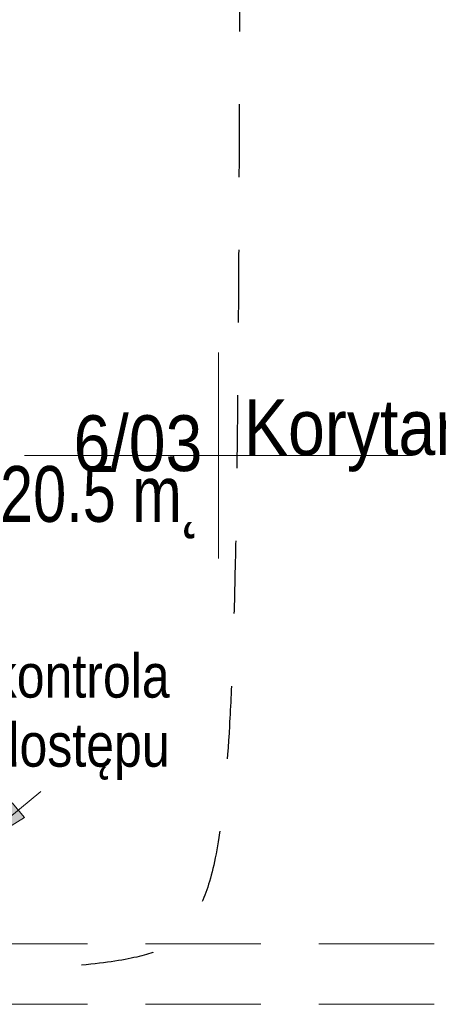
# Model space of a CAD drawing. Header units: centimetres. Extents: x -1253 to 21770, y -8842 to 3590.
# Tile 17 of 120: x 322 to 495, y 396 to 802. Entities that reach past the tile are written whole.
import ezdxf

# ---------------------------------------------------------------- set-up
doc = ezdxf.new("R2010")
doc.units = ezdxf.units.CM
doc.linetypes.add('Dash', pattern=[60, 30, -30])
doc.linetypes.add('Ukryte', pattern=[71.438, 47.625, -23.813])
for name, color, linetype, lineweight in [('A-AREA-IDEN', 2, 'Continuous', 13), ('A-DETL', 90, 'Continuous', 9), ('A-DETL-HDLN', 90, 'Ukryte', 9), ('G-ANNO-TEXT', 231, 'Continuous', 13)]:
    doc.layers.add(name, color=color, linetype=linetype, lineweight=lineweight)
doc.styles.add('Arial Narrow_6', font='ARIALN.TTF', dxfattribs={"height": 18})
doc.styles.add('Arial_11', font='arial.ttf', dxfattribs={"width": 0.85, "height": 23})

# ---------------------------------------------------------------- blocks, each defined once
blk = doc.blocks.new('METKA_POMIESZCZENIA2 - Rozbudowana krótka - bez ramki-2403173-6_piętro IV __13_80 m_ - stan projektowany')
at = {"layer": 'A-AREA-IDEN'}
for p, q in [((0, 0.425), (0, 0)), ((0.0976, 0), (-0.8, 0)), ((-0.8, 0), (0.8, 0)), ((0, 0), (0, -0.425))]:
    blk.add_line(p, q, dxfattribs=at)

msp = doc.modelspace()

# ---------------------------------------------------------------- hatches: boundary and pattern name
at = {"layer": 'G-ANNO-TEXT'}
msp.add_hatch(color=50, dxfattribs=at).paths.add_polyline_path([(298.47, 456.82), (324.12, 472.88), (319.08, 478.97)], flags=0)

# ---------------------------------------------------------------- linework, layer by layer
at = {"layer": 'A-DETL', "linetype": 'Dash', "lineweight": 25}
msp.add_open_spline([(412.84, 1006.95), (412.84, 497.96), (412.84, 435.33), (370.99, 410.92), (291.38, 409.33)], degree=3, knots=[0, 0, 0, 0, 6.781245, 8.866954, 8.866954, 8.866954, 8.866954], dxfattribs=at)
at = {"layer": 'A-DETL-HDLN'}
for p, q in [((-1197.62, 420.83), (1172.38, 420.83)), ((-1197.62, 395.83), (1172.38, 395.83))]:
    msp.add_line(p, q, dxfattribs=at)
at = {"layer": 'G-ANNO-TEXT', "color": 50}
for p, q in [((298.47, 456.82), (330.85, 483.57)), ((324.12, 472.88), (319.08, 478.97)), ((298.47, 456.82), (324.12, 472.88))]:
    msp.add_line(p, q, dxfattribs=at)

# ---------------------------------------------------------------- block references
at = {"layer": 'A-AREA-IDEN', "xscale": 99.99999999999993, "yscale": 99.99999999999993, "zscale": 99.99999999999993}
msp.add_blockref('METKA_POMIESZCZENIA2 - Rozbudowana krótka - bez ramki-2403173-6_piętro IV __13_80 m_ - stan projektowany', (404.16, 622.16), dxfattribs=at)

# ---------------------------------------------------------------- texts
at = {"layer": 'A-AREA-IDEN', "color": 0, "char_height": 23, "line_spacing_factor": 0.936439, "style": 'Arial_11'}
for s, insert, width, attachment_point in [('\\pxqr,t3.69565,7.3913,11.08696,14.78261,18.47826,22.17391,25.86957,29.56522,33.26087,36.95652,40.65217,44.34783,48.04348,51.73913,55.43478,59.13043,62.82609,66.52174,70.21739,73.91304,77.6087,81.30435,85,88.69565,92.3913,96.08696,99.78261,103.47826,107.17391,110.86957,114.56522,118.26087;{6/03}', (397.51, 615.38), 52.87, 9), ('\\pxt3.69565,7.3913,11.08696,14.78261,18.47826,22.17391,25.86957,29.56522,33.26087,36.95652,40.65217,44.34783,48.04348,51.73913,55.43478,59.13043,62.82609,66.52174,70.21739,73.91304,77.6087,81.30435,85,88.69565,92.3913,96.08696,99.78261,103.47826,107.17391,110.86957,114.56522,118.26087;{Korytarz}', (414.59, 615.38), 100.64, 7), ('\\pt84.99995,169.9999,255.00008,340.00003,424.99998,509.99993,595.00011,680.00006,765.00001,849.99996,934.99991,1020.00009,1105.00004,1189.99999,1274.99994,1359.99989,1445.00007,1530.00002,1614.99997,1699.99992,1785.0001,1870.00005,1955,2039.99995,2124.9999,2210.00008,2295.00003,2379.99998,2464.99993,2550.00011,2635.00006,2720.00001;20.5 m˛', (397.51, 617.77), 91.63, 3)]:
    msp.add_mtext(s, dxfattribs=dict(at, insert=insert, width=width, attachment_point=attachment_point))
at = {"layer": 'G-ANNO-TEXT', "color": 7, "insert": (384.03, 540.29), "char_height": 18, "width": 106.5, "attachment_point": 3, "line_spacing_factor": 0.949189, "style": 'Arial Narrow_6'}
msp.add_mtext('\\pt127.00008,253.99998,381.00006,507.99996,635.00004,761.99994,889.00002,1015.99992,1143,1270.00008,1396.99998,1524.00006,1650.99996,1778.00004,1904.99994,2032.00002,2158.99992,2286,2413.00008,2539.99998,2667.00006,2793.99996,2921.00004,3047.99994,3175.00002,3301.99992,3429,3556.00008,3682.99998,3810.00006,3936.99996,4064.00004;kontrola dostępu', dxfattribs=at)

doc.saveas('drawing.dxf')
